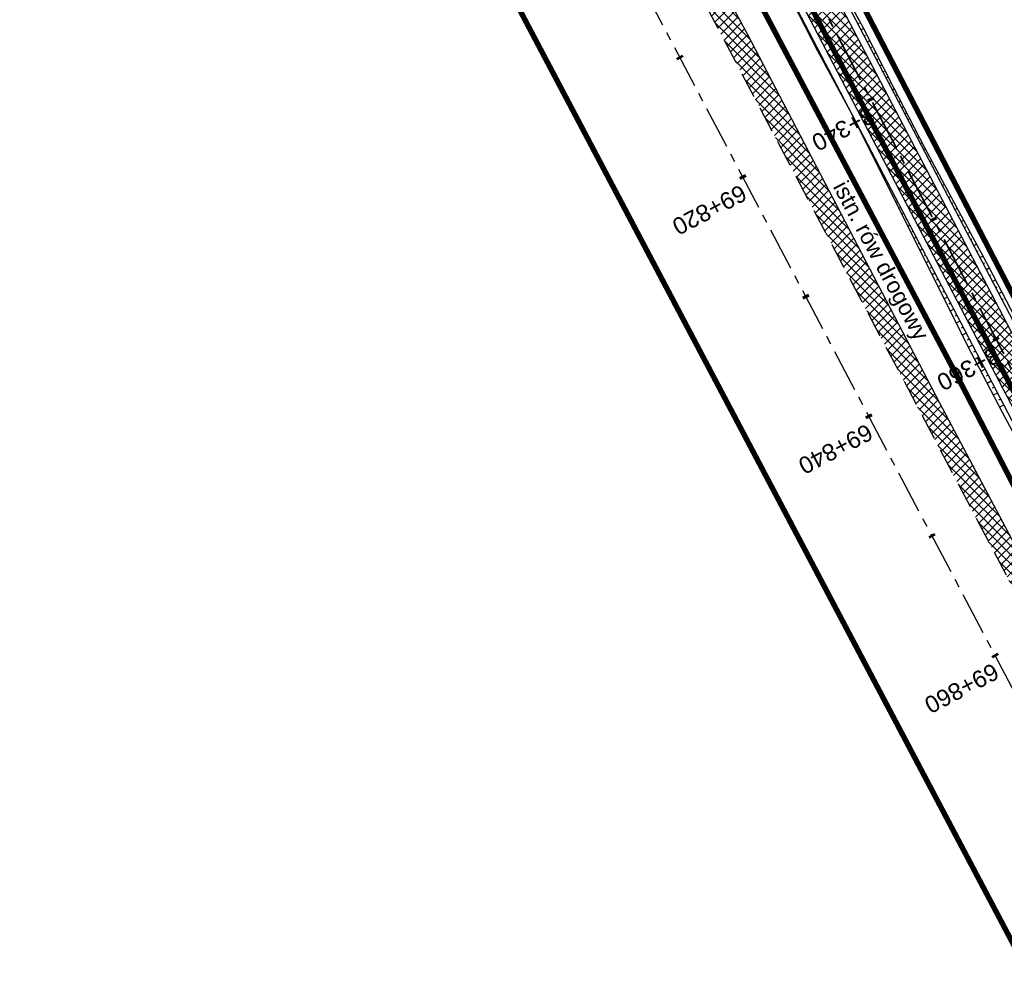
# Model space of a CAD drawing. Header units: metres. Extents: x 7529682 to 7533751, y 5721195 to 5727842.
# Tile 48 of 210: x 7531210 to 7531283, y 5724785 to 5724855. Entities that reach past the tile are written whole.
import ezdxf

# ---------------------------------------------------------------- set-up
doc = ezdxf.new("R2010")
doc.units = ezdxf.units.M
for name, pattern in [('817-dzialki-09-05-04$0$HIDDEN', [0.375, 0.25, -0.125]), ('ACAD_ISO05W100', [33, 24, -3, 0, -3, 0, -3]), ('CENTER', [50.8, 31.75, -6.35, 6.35, -6.35]), ('CENTER2', [28.575, 19.05, -3.175, 3.175, -3.175]), ('HIDDEN', [9.525, 6.35, -3.175])]:
    doc.linetypes.add(name, pattern=pattern)
for name, color, linetype in [('C-DROGI-SYTUACJA', 7, 'Continuous'), ('C-DROGI-SYTUACJA-ETYKIETY', 7, 'Continuous'), ('D-hatch-pobocza', 131, 'Continuous'), ('D-pobocza', 60, 'Continuous'), ('D-rowy', 160, 'Continuous'), ('D-skarpa', 2, 'Continuous'), ('D-skarpa-kreskowanie', 2, 'Continuous')]:
    doc.layers.add(name, color=color, linetype=linetype)
for name, color, linetype, lineweight, true_color in [('D-ewidencja-numery', 7, 'Continuous', 50, 0x40ff00), ('D-hatch-ciag-pieszo-rowerowy', 7, 'Continuous', 13, 0xff9f80), ('D-LR-etap-III', 7, '817-dzialki-09-05-04$0$HIDDEN', 50, 0x00008f)]:
    doc.layers.add(name, color=color, linetype=linetype, lineweight=lineweight, true_color=true_color)
for name, color, linetype, lineweight in [('D-krawędzie', 3, 'Continuous', 30), ('D-obrzeża', 2, 'Continuous', 30), ('D-opisy', 2, 'Continuous', 30), ('D-oś', 10, 'CENTER', 30), ('D-pas-drogowy', 7, 'ACAD_ISO05W100', 50)]:
    doc.layers.add(name, color=color, linetype=linetype, lineweight=lineweight)
doc.layers.add('poprzeczki', color=7, linetype='Continuous', true_color=0x0000c7)
doc.styles.get("Standard").update_dxf_attribs({"font": 'arial.ttf'})

# ---------------------------------------------------------------- blocks, each defined once
blk = doc.blocks.new('AeccTickLine')
at = {"color": 0, "linetype": 'ByBlock', "lineweight": -2}
blk.add_line((0, 1), (0, -1), dxfattribs=at)

msp = doc.modelspace()

# ---------------------------------------------------------------- hatches: boundary and pattern name
at = {"layer": 'D-hatch-ciag-pieszo-rowerowy'}
h = msp.add_hatch(dxfattribs=at)
h.set_pattern_fill('ANSI37', color=256, scale=0.15, style=0)
h.set_pattern_definition([(45, (0.88535, 0.46493), (-0.33675960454, 0.33675960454), []), (135, (0.88535, 0.46493), (-0.33675960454, -0.33675960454), [])])
h.paths.add_polyline_path([(7531176.002, 5725035.633), (7531173.776, 5725034.493), (7531202.515, 5724979.795), (7531233.696, 5724920.95), (7531258.824, 5724873.473), (7531292.225, 5724809.507), (7531303.703, 5724787.477), (7531306.47, 5724787.579), (7531294.441, 5724810.665), (7531261.037, 5724874.637), (7531235.905, 5724922.12), (7531204.726, 5724980.962)])
at = {"layer": 'D-hatch-pobocza'}
h = msp.add_hatch(dxfattribs=at)
h.set_pattern_fill('ANSI37', color=256, scale=0.15, style=0)
h.set_pattern_definition([(45, (0, 0), (-0.33675960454, 0.33675960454), []), (135, (0, 0), (-0.33675960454, -0.33675960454), [])])
h.paths.add_polyline_path([(7531224.12, 5724929.62), (7531213.15, 5724949.98), (7531200.73, 5724973.91), (7531188.83, 5724996.41), (7531176.89, 5725019.33), (7531166.91, 5725038.07), (7531158.98, 5725054.059), (7531158.142, 5725051.386), (7531167.38, 5725033.767), (7531197.165, 5724976.988), (7531228.151, 5724918.034), (7531253.153, 5724870.491), (7531286.796, 5724806.654), (7531296.235, 5724788.675), (7531298.776, 5724787.518), (7531278.14, 5724826.49), (7531263.88, 5724853.83), (7531259.01, 5724862.85), (7531247.51, 5724884.88), (7531235.21, 5724908.21)])

# ---------------------------------------------------------------- linework, layer by layer
at = {"layer": 'C-DROGI-SYTUACJA', "color": 10, "linetype": 'CENTER2', "lineweight": 35, "ltscale": 0.2}
msp.add_lwpolyline([(7531156.869, 5725074.83), (7531166.993, 5725055.55, -0.068732), (7531168.479, 5725051.432), (7531169.1, 5725048.503, 0.068783), (7531171.89, 5725040.776), (7531203.621, 5724980.378), (7531234.8, 5724921.535), (7531259.931, 5724874.055), (7531293.333, 5724810.086), (7531313.16, 5724772.033), (7531341.529, 5724719.923, -0.009023), (7531346.533, 5724710.322), (7531363.735, 5724675.815), (7531380.065, 5724644.823), (7531398.584, 5724609.363), (7531424.897, 5724559.228), (7531446.142, 5724518.961), (7531474.816, 5724464.452), (7531498.201, 5724419.897)], format="xyb", dxfattribs=at)
at = {"layer": 'D-ewidencja-numery', "color": 12, "ltscale": 15, "true_color": 0xc70000}
msp.add_lwpolyline([(7531166.31, 5725074.58), (7531172.29, 5725062.58), (7531170.59, 5725055.606), (7531173.733, 5725044.081), (7531215.342, 5724964.86), (7531238.054, 5724921.685), (7531262.39, 5724875.283), (7531295.587, 5724811.266), (7531348.488, 5724712.363), (7531363.741, 5724682.684), (7531366.987, 5724675.865), (7531382.541, 5724646.111), (7531401.299, 5724610.875), (7531428.965, 5724558.862), (7531449.111, 5724520.398), (7531477.293, 5724465.831), (7531500.996, 5724421.113)], dxfattribs=at)
at = {"layer": 'D-krawędzie', "linetype": 'HIDDEN', "ltscale": 0.3, "flags": 128}
msp.add_lwpolyline([(7530572.01, 5726166.06), (7530620.381, 5726072.761), (7530641.555, 5726032.008), (7530660.961, 5725995.07), (7530689.128, 5725941.54), (7530707.336, 5725907.032), (7530725.256, 5725873.093), (7530743.97, 5725837.654), (7530770.527, 5725787.119), (7530787.864, 5725754.267), (7530809.898, 5725712.542), (7530824.739, 5725684.389), (7530840.856, 5725653.693), (7530860.675, 5725616.154), (7530865.283, 5725607.394), (7530878.05, 5725583.08), (7530918.172, 5725507.178), (7530950.163, 5725446.305), (7530993.419, 5725364.265), (7531022.766, 5725308.719), (7531053.81, 5725249.872), (7531081.166, 5725197.875), (7531103.902, 5725154.541), (7531128.123, 5725108.448), (7531149.3, 5725068.25), (7531167.38, 5725033.767), (7531197.165, 5724976.988), (7531228.151, 5724918.034), (7531253.153, 5724870.491), (7531286.796, 5724806.654), (7531306.74, 5724768.665), (7531335.094, 5724714.652), (7531357.319, 5724672.439), (7531373.645, 5724641.454), (7531392.162, 5724605.999), (7531418.48, 5724555.853), (7531439.727, 5724515.582), (7531468.399, 5724461.077), (7531491.782, 5724416.528), (7531531.99, 5724339.833), (7531557.227, 5724291.659), (7531569.852, 5724267.577), (7531591.376, 5724226.548), (7531610.004, 5724191.103), (7531616.883, 5724177.999), (7531629.985, 5724153.025), (7531641.007, 5724132.022), (7531664.906, 5724087.617), (7531677.644, 5724064.786), (7531683.112, 5724054.988), (7531686.753, 5724048.18), (7531695.448, 5724031.697), (7531703.749, 5724015.917), (7531709.214, 5724005.514), (7531719.389, 5723986.147), (7531726.295, 5723973), (7531732.741, 5723960.736), (7531735.13, 5723956.19)], dxfattribs=at)
at = {"layer": 'D-LR-etap-III', "ltscale": 10, "flags": 128}
msp.add_lwpolyline([(7531750.474, 5723895.103, 0.4, 0.4, 0), (7531750.505, 5723895.13, 0.4, 0.4, 0), (7531682.71, 5724022.92, 0.4, 0.4, 0), (7531619.177, 5724147.204, 0.4, 0.4, 0), (7531592.309, 5724198.489, 0.4, 0.4, 0), (7531553.264, 5724272.919, 0.4, 0.4, 0), (7531504.02, 5724366.79, 0.4, 0.4, 0), (7531482.09, 5724407.62, 0.4, 0.4, 0), (7531412.35, 5724541.183, 0.4, 0.4, 0), (7531388.464, 5724586.93, 0.4, 0.4, 0), (7531345.12, 5724669.94, 0.4, 0.4, 0), (7531127.66, 5725081.67, 0.4, 0.4, 0), (7531059.253, 5725211.041, 0.4, 0.4, 0), (7531008.007, 5725307.954, 0.4, 0.4, 0), (7530964.182, 5725390.836, 0.4, 0.4, 0), (7530914.557, 5725484.684, 0.4, 0.4, 0), (7530865.243, 5725577.494, 0.4, 0.4, 0), (7530840.085, 5725624.059, 0.4, 0.4, 0), (7530802.56, 5725694.925, 0.4, 0.4, 0), (7530755.54, 5725787.51, 0.4, 0.4, 0), (7530708.718, 5725876.303, 0.4, 0.4, 0), (7530695.12, 5725902.09, 0.4, 0.4, 0), (7530642.914, 5726001.078, 0.4, 0.4, 0), (7530634.935, 5726016.147, 0.4, 0.4, 0), (7530610.82, 5726061.93, 0.4, 0.4, 0), (7530610.82, 5726061.93, 0.4, 0.4, 0), (7530607.21, 5726063.51, 0.4, 0.4, 0), (7530597.42, 5726080.68, 0.4, 0.4, 0), (7530591.16, 5726088.44, 0.4, 0.4, 0), (7530581.28, 5726107.21, 0.4, 0.4, 0), (7530571.29, 5726130.56, 0.4, 0.4, 0), (7530549.555, 5726171.527, 0.4, 0.4, 0), (7530531.014, 5726206.474, 0.4, 0.4, 0), (7530516.461, 5726236.017, 0.4, 0.4, 0), (7530500.799, 5726266.141, 0.4, 0.4, 0), (7530491.35, 5726283.94, 0.4, 0.4, 0), (7530482.4, 5726303.41, 0.4, 0.4, 0), (7530482.4, 5726303.41, 0.4, 0.4, 0), (7530450.41, 5726357.28, 0.4, 0.4, 0), (7530397.759, 5726458.5, 0.4, 0.4, 0), (7530334.708, 5726583.665, 0.4, 0.4, 0), (7530303.939, 5726645.168, 0.4, 0.4, 0), (7530300.51, 5726651.778, 0.4, 0.4, 0), (7530289.214, 5726671.967, 0.4, 0.4, 0), (7530281.54, 5726685.57, 0.4, 0.4, 0), (7530261.371, 5726724.163, 0.4, 0.4, 0), (7530254.03, 5726738.21, 0.4, 0.4, 0), (7530197.22, 5726845.06, 0.4, 0.4, 0), (7530194.71, 5726849.15, 0.4, 0.4, 0), (7530195.92, 5726850.75, 0.4, 0.4, 0), (7530170.547, 5726892.961, 0.4, 0.4, 0), (7530143.175, 5726945.066, 0.4, 0.4, 0), (7530105.06, 5727018.32, 0.4, 0.4, 0), (7530100.06, 5727027.16, 0.4, 0.4, 0), (7530062.319, 5727099.625, 0.4, 0.4, 0), (7530015.379, 5727189.42, 0.4, 0.4, 0), (7529983.208, 5727250.207, 0.4, 0.4, 0), (7529953.284, 5727306.747, 0.4, 0.4, 0), (7529900.671, 5727406.159, 0.4, 0.4, 0), (7529890.63, 5727425.131, 0.4, 0.4, 0), (7529875.155, 5727454.426, 0.4, 0.4, 0), (7529857.56, 5727487.787, 0.4, 0.4, 0), (7529835.194, 5727530.193, 0.4, 0.4, 0), (7529811.741, 5727574.662, 0.4, 0.4, 0), (7529792.102, 5727611.923, 0.4, 0.4, 0), (7529768.066, 5727657.47, 0.4, 0.4, 0), (7529755.211, 5727682.131, 0.4, 0.4, 0), (7529753.31, 5727681.13, 0.4, 0.4, 0), (7529739.21, 5727707.77, 0.4, 0.4, 0), (7529735.395, 5727711.252, 0.4, 0.4, 0), (7529725.42, 5727730.2, 0.4, 0.4, 0), (7529723.55, 5727729.88, 0.4, 0.4, 0), (7529695.567, 5727782.932, 0.4, 0.4, 0), (7529717.68, 5727794.024, 0.4, 0.4, 0), (7529736.275, 5727758.647, 0.4, 0.4, 0), (7529736.275, 5727758.647, 0.4, 0.4, 0), (7529744.511, 5727750.406, 0.4, 0.4, 0), (7529744.511, 5727750.406, 0.4, 0.4, 0), (7529750.283, 5727738.55, 0.4, 0.4, 0), (7529777.109, 5727687.569, 0.4, 0.4, 0), (7529796.515, 5727651.33, 0.4, 0.4, 0), (7529814.938, 5727616.793, 0.4, 0.4, 0), (7529839.007, 5727572.304, 0.4, 0.4, 0), (7529860.618, 5727532.509, 0.4, 0.4, 0), (7529882.349, 5727491.504, 0.4, 0.4, 0), (7529904.865, 5727449.096, 0.4, 0.4, 0), (7529920.747, 5727418.885, 0.4, 0.4, 0), (7529946.677, 5727368.547, 0.4, 0.4, 0), (7529972.025, 5727320.573, 0.4, 0.4, 0), (7529987.74, 5727290.153, 0.4, 0.4, 0), (7529996.497, 5727273.662, 0.4, 0.4, 0), (7530017.541, 5727234.203, 0.4, 0.4, 0), (7530033.054, 5727204.864, 0.4, 0.4, 0), (7530051.623, 5727170.223, 0.4, 0.4, 0), (7530069.277, 5727137.016, 0.4, 0.4, 0), (7530089.385, 5727097.534, 0.4, 0.4, 0), (7530109.713, 5727060.747, 0.4, 0.4, 0), (7530136.77, 5727011.64, 0.4, 0.4, 0), (7530162.447, 5726962.744, 0.4, 0.4, 0), (7530187.674, 5726916.992, 0.4, 0.4, 0), (7530207.821, 5726879.335, 0.4, 0.4, 0), (7530230.626, 5726834.519, 0.4, 0.4, 0), (7530262.288, 5726776.618, 0.4, 0.4, 0), (7530277.51, 5726760.213, 0.4, 0.4, 0), (7530286.037, 5726744.107, 0.4, 0.4, 0), (7530288.097, 5726735.884, 0.4, 0.4, 0), (7530290.394, 5726725.047, 0.4, 0.4, 0), (7530296.177, 5726713.583, 0.4, 0.4, 0), (7530302.726, 5726701.182, 0.4, 0.4, 0), (7530325.685, 5726657.466, 0.4, 0.4, 0), (7530343.244, 5726623.649, 0.4, 0.4, 0), (7530360.23, 5726591.747, 0.4, 0.4, 0), (7530383.209, 5726548.059, 0.4, 0.4, 0), (7530406.018, 5726503.606, 0.4, 0.4, 0), (7530427.465, 5726462.62, 0.4, 0.4, 0), (7530447.928, 5726424.388, 0.4, 0.4, 0), (7530471.127, 5726379.921, 0.4, 0.4, 0), (7530490.501, 5726343.033, 0.4, 0.4, 0), (7530509.499, 5726306.733, 0.4, 0.4, 0), (7530529.89, 5726267.244, 0.4, 0.4, 0), (7530543.852, 5726238.99, 0.4, 0.4, 0), (7530554.809, 5726218.944, 0.4, 0.4, 0), (7530559.027, 5726212.223, 0.4, 0.4, 0), (7530563.061, 5726206.41, 0.4, 0.4, 0), (7530566.934, 5726200.464, 0.4, 0.4, 0), (7530569.771, 5726194.902, 0.4, 0.4, 0), (7530571.473, 5726191.282, 0.4, 0.4, 0), (7530572.839, 5726188.025, 0.4, 0.4, 0), (7530575.295, 5726182.035, 0.4, 0.4, 0), (7530579.737, 5726173.306, 0.4, 0.4, 0), (7530583.3, 5726167.41, 0.4, 0.4, 0), (7530593.4, 5726163.33, 0.4, 0.4, 0), (7530598.618, 5726155.264, 0.4, 0.4, 0), (7530608.258, 5726140.497, 0.4, 0.4, 0), (7530603.27, 5726136.83, 0.4, 0.4, 0), (7530606.53, 5726131.84, 0.4, 0.4, 0), (7530604.239, 5726124.217, 0.4, 0.4, 0), (7530605.847, 5726121.63, 0.4, 0.4, 0), (7530608.972, 5726116.164, 0.4, 0.4, 0), (7530618.114, 5726097.791, 0.4, 0.4, 0), (7530651.213, 5726034.96, 0.4, 0.4, 0), (7530670.244, 5725998.611, 0.4, 0.4, 0), (7530698.075, 5725945.953, 0.4, 0.4, 0), (7530716.506, 5725911.305, 0.4, 0.4, 0), (7530735.223, 5725875.667, 0.4, 0.4, 0), (7530752.504, 5725842.155, 0.4, 0.4, 0), (7530778.311, 5725793.501, 0.4, 0.4, 0), (7530797.5, 5725756.382, 0.4, 0.4, 0), (7530812.519, 5725728.289, 0.4, 0.4, 0), (7530820.039, 5725713.16, 0.4, 0.4, 0), (7530822.422, 5725710.194, 0.4, 0.4, 0), (7530833.155, 5725688.801, 0.4, 0.4, 0), (7530849.629, 5725656.159, 0.4, 0.4, 0), (7530867.983, 5725621.964, 0.4, 0.4, 0), (7530872.63, 5725612.888, 0.4, 0.4, 0), (7530880.354, 5725597.595, 0.4, 0.4, 0), (7530883.839, 5725593.389, 0.4, 0.4, 0), (7530891.782, 5725587.763, 0.4, 0.4, 0), (7530895.039, 5725584.281, 0.4, 0.4, 0), (7530897.034, 5725580.941, 0.4, 0.4, 0), (7530900.952, 5725579.946, 0.4, 0.4, 0), (7530904.81, 5725571.977, 0.4, 0.4, 0), (7530903.682, 5725568.566, 0.4, 0.4, 0), (7530908.901, 5725558.845, 0.4, 0.4, 0), (7530910.252, 5725545.672, 0.4, 0.4, 0), (7530912.873, 5725538.646, 0.4, 0.4, 0), (7530945.278, 5725478.464, 0.4, 0.4, 0), (7530959.692, 5725450.246, 0.4, 0.4, 0), (7531002.827, 5725368.192, 0.4, 0.4, 0), (7531044.704, 5725290.314, 0.4, 0.4, 0), (7531064.099, 5725253.213, 0.4, 0.4, 0), (7531083.01, 5725216.678, 0.4, 0.4, 0), (7531113.013, 5725158.466, 0.4, 0.4, 0), (7531137.364, 5725113.071, 0.4, 0.4, 0), (7531150.831, 5725086.712, 0.4, 0.4, 0), (7531159.746, 5725076.641, 0.4, 0.4, 0), (7531166.31, 5725074.58, 0.4, 0.4, 0), (7531172.29, 5725062.58, 0.4, 0.4, 0), (7531170.59, 5725055.606, 0.4, 0.4, 0), (7531173.733, 5725044.081, 0.4, 0.4, 0), (7531215.342, 5724964.86, 0.4, 0.4, 0), (7531238.054, 5724921.685, 0.4, 0.4, 0), (7531262.39, 5724875.283, 0.4, 0.4, 0), (7531295.587, 5724811.266, 0.4, 0.4, 0), (7531348.488, 5724712.363, 0.4, 0.4, 0), (7531363.741, 5724682.684, 0.4, 0.4, 0), (7531366.987, 5724675.865, 0.4, 0.4, 0), (7531382.541, 5724646.111, 0.4, 0.4, 0), (7531401.299, 5724610.875, 0.4, 0.4, 0), (7531428.965, 5724558.862, 0.4, 0.4, 0), (7531449.111, 5724520.398, 0.4, 0.4, 0), (7531477.293, 5724465.831, 0.4, 0.4, 0), (7531500.996, 5724421.113, 0.4, 0.4, 0), (7531512.122, 5724400.549, 0.4, 0.4, 0), (7531513.782, 5724396.757, 0.4, 0.4, 0), (7531526.32, 5724379.39, 0.4, 0.4, 0), (7531566.784, 5724302.736, 0.4, 0.4, 0), (7531612.277, 5724225.61, 0.4, 0.4, 0), (7531620.493, 5724210.548, 0.4, 0.4, 0), (7531631.578, 5724196.258, 0.4, 0.4, 0), (7531653.484, 5724152.434, 0.4, 0.4, 0), (7531661.151, 5724128.494, 0.4, 0.4, 0), (7531673.881, 5724101.186, 0.4, 0.4, 0), (7531684.691, 5724081.184, 0.4, 0.4, 0), (7531699.212, 5724051.17, 0.4, 0.4, 0), (7531704.034, 5724040.584, 0.4, 0.4, 0), (7531704.034, 5724040.584, 0.4, 0.4, 0), (7531703.913, 5724037.17, 0.4, 0.4, 0), (7531736.42, 5723969.232, 0.4, 0.4, 0), (7531738.285, 5723967.699, 0.4, 0.4, 0), (7531742.181, 5723962.346, 0.4, 0.4, 0), (7531744.286, 5723958.616, 0.4, 0.4, 0), (7531755.393, 5723944.193, 0.4, 0.4, 0), (7531758.69, 5723936.76, 0.4, 0.4, 0), (7531780.08, 5723929.25, 0.4, 0.4, 0), (7531792.612, 5723906.338, 0.4, 0.4, 0), (7531792.612, 5723906.338, 0.4, 0.4, 0), (7531756.962, 5723883.055, 0.4, 0.4, 0), (7531750.46, 5723895.13, 0.4, 0.4, 0), (7531750.46, 5723895.13, 0, 0, 0)], format="xyseb", dxfattribs=at)
at = {"layer": 'D-obrzeża'}
for points in [[(7531306.47, 5724787.579), (7531294.441, 5724810.665), (7531261.037, 5724874.637), (7531235.905, 5724922.12), (7531204.726, 5724980.962), (7531173.078, 5725041.197, -0.068789), (7531170.289, 5725048.924), (7531169.644, 5725051.962, 0.068574), (7531168.256, 5725055.815), (7531166.709, 5725058.764, -0.29099), (7531166.888, 5725060.903), (7531168.105, 5725062.505)], [(7531162.547, 5725061.318), (7531165.882, 5725054.959, -0.068574), (7531167.27, 5725051.106), (7531167.915, 5725048.068, 0.068789), (7531170.704, 5725040.34), (7531202.515, 5724979.795), (7531233.696, 5724920.95), (7531258.824, 5724873.473), (7531292.225, 5724809.507), (7531312.052, 5724771.454), (7531340.423, 5724719.339, -0.00902), (7531345.426, 5724709.741), (7531362.629, 5724675.233), (7531378.958, 5724644.242), (7531397.477, 5724608.783), (7531423.79, 5724558.646), (7531445.036, 5724518.378), (7531473.71, 5724463.87), (7531497.095, 5724419.316), (7531505.905, 5724402.511, -0.033171), (7531508.586, 5724396.451), (7531511.248, 5724389.164)]]:
    msp.add_lwpolyline(points, format="xyb", dxfattribs=at)
at = {"layer": 'D-oś', "ltscale": 0.1}
msp.add_lwpolyline([(7531488.683, 5724414.901), (7531465.302, 5724459.448), (7531436.63, 5724513.951), (7531415.383, 5724554.223), (7531389.061, 5724604.375), (7531370.545, 5724639.828), (7531354.222, 5724670.808), (7531331.996, 5724713.024), (7531303.641, 5724767.038), (7531283.699, 5724805.024), (7531250.055, 5724868.862), (7531225.053, 5724916.406), (7531194.065, 5724975.362), (7531164.28, 5725032.142), (7531146.202, 5725066.622)], dxfattribs=at)
at = {"layer": 'D-pas-drogowy', "ltscale": 0.2, "flags": 128}
msp.add_lwpolyline([(7531633.019, 5724182.834, 0.4, 0.4, 0), (7531617.559, 5724211.608, 0.4, 0.4, 0), (7531566.784, 5724302.736, 0.4, 0.4, 0), (7531538.419, 5724356.47, 0.4, 0.4, 0), (7531526.32, 5724379.39, 0.4, 0.4, 0), (7531516.102, 5724393.607, 0.4, 0.4, 0.001485), (7531513.78, 5724396.838, 0.4, 0.4, 0), (7531501.87, 5724413.41, 0.4, 0.4, 0), (7531474.926, 5724464.508, 0.4, 0.4, 0), (7531446.2, 5724518.992, 0.4, 0.4, 0), (7531424.962, 5724559.262, 0.4, 0.4, 0), (7531398.444, 5724609.566, 0.4, 0.4, 0), (7531379.647, 5724645.216, 0.4, 0.4, 0), (7531365.23, 5724672.56, 0.4, 0.4, 0), (7531341.306, 5724717.915, 0.4, 0.4, 0), (7531312.9, 5724771.789, 0.4, 0.4, 0), (7531292.591, 5724810.307, 0.4, 0.4, 0), (7531259.392, 5724873.271, 0.4, 0.4, 0), (7531233.74, 5724921.923, 0.4, 0.4, 0), (7531203.073, 5724980.092, 0.4, 0.4, 0), (7531173.471, 5725036.225, 0.4, 0.4, 0), (7531168.27, 5725046.09, 0.4, 0.4, 0), (7531172.29, 5725062.58, 0.4, 0.4, 0), (7531166.31, 5725074.58, 0.4, 0.4, 0), (7531150.32, 5725079.6, 0.4, 0.4, 0), (7531141.5, 5725096.43, 0.4, 0.4, 0), (7531109.312, 5725157.814, 0.4, 0.4, 0), (7531086.641, 5725201.048, 0.4, 0.4, 0), (7531059.198, 5725253.384, 0.4, 0.4, 0), (7531028.207, 5725312.489, 0.4, 0.4, 0), (7530999.105, 5725367.99, 0.4, 0.4, 0), (7530956.248, 5725449.725, 0.4, 0.4, 0), (7530924.398, 5725510.464, 0.4, 0.4, 0), (7530897.51, 5725561.74, 0.4, 0.4, 0), (7530894.46, 5725566.14, 0.4, 0.4, 0), (7530892.16, 5725570.49, 0.4, 0.4, 0), (7530869.363, 5725613.307, 0.4, 0.4, 0), (7530861.694, 5725627.705, 0.4, 0.4, 0), (7530852.74, 5725644.52, 0.4, 0.4, 0), (7530831.51, 5725684.2, 0.4, 0.4, 0), (7530811.13, 5725722.52, 0.4, 0.4, 0), (7530792.348, 5725757.941, 0.4, 0.4, 0), (7530768.03, 5725803.8, 0.4, 0.4, 0), (7530748.769, 5725840.179, 0.4, 0.4, 0), (7530727.7, 5725879.97, 0.4, 0.4, 0), (7530712.098, 5725909.545, 0.4, 0.4, 0), (7530693.644, 5725944.645, 0.4, 0.4, 0), (7530665.702, 5725997.539, 0.4, 0.4, 0), (7530641.76, 5726042.88, 0.4, 0.4, 0), (7530616.5, 5726091.48, 0.4, 0.4, 0), (7530604.628, 5726114.32, 0.4, 0.4, -0.007763), (7530602.5, 5726118.43, 0.4, 0.4, 0), (7530603.992, 5726123.395, 0.4, 0.4, 0), (7530606.53, 5726131.84, 0.4, 0.4, 0), (7530603.27, 5726136.83, 0.4, 0.4, 0), (7530593.776, 5726151.369, 0.4, 0.4, 0), (7530590.203, 5726156.84, 0.4, 0.4, 0), (7530583.3, 5726167.41, 0.4, 0.4, 0), (7530580.578, 5726170.428, 0.4, 0.4, 0), (7530575.85, 5726175.67, 0.4, 0.4, 0), (7530569.01, 5726186.66, 0.4, 0.4, 0), (7530562.555, 5726199.189, 0.4, 0.4, 0), (7530555.67, 5726211.39, 0.4, 0.4, 0), (7530548.29, 5726224.23, 0.4, 0.4, 0), (7530540.58, 5726237.71, 0.4, 0.4, 0), (7530532.68, 5726252.65, 0.4, 0.4, 0), (7530524.06, 5726269.35, 0.4, 0.4, 0), (7530502.82, 5726309.91, 0.4, 0.4, 0), (7530488.83, 5726336.63, 0.4, 0.4, 0), (7530466.03, 5726380.16, 0.4, 0.4, 0), (7530438.47, 5726432.77, 0.4, 0.4, 0), (7530424.53, 5726459.09, 0.4, 0.4, 0), (7530401.63, 5726502.97, 0.4, 0.4, 0), (7530383.38, 5726538.06, 0.4, 0.4, 0), (7530353.97, 5726593.52, 0.4, 0.4, 0), (7530338.47, 5726622.74, 0.4, 0.4, 0), (7530322.01, 5726653.88, 0.4, 0.4, 0), (7530297.54, 5726700.33, 0.4, 0.4, 0), (7530287.38, 5726719.6, 0.4, 0.4, 0), (7530285.95, 5726722.316, 0.4, 0.4, 0), (7530280.26, 5726733.12, 0.4, 0.4, 0), (7530266.73, 5726758.74, 0.4, 0.4, 0), (7530260.42, 5726770.47, 0.4, 0.4, 0), (7530253.25, 5726783.82, 0.4, 0.4, 0), (7530244.95, 5726799.33, 0.4, 0.4, 0), (7530239.39, 5726808.49, 0.4, 0.4, 0), (7530238.29, 5726807.9, 0.4, 0.4, 0), (7530218.11, 5726850.67, 0.4, 0.4, 0), (7530175.907, 5726928.168, 0.4, 0.4, 0), (7530096.68, 5727076.15, 0.4, 0.4, 0), (7530094.68, 5727079.89, 0.4, 0.4, 0), (7530064.597, 5727135.523, 0.4, 0.4, 0), (7530046.731, 5727168.892, 0.4, 0.4, 0), (7530025.803, 5727208.461, 0.4, 0.4, 0), (7530012.847, 5727232.979, 0.4, 0.4, 0), (7529994.15, 5727268.45, 0.4, 0.4, 0), (7529981.671, 5727291.93, 0.4, 0.4, 0), (7529949.89, 5727351.73, 0.4, 0.4, 0), (7529924.75, 5727399.03, 0.4, 0.4, 0), (7529915.516, 5727417.1, 0.4, 0.4, 0), (7529885.83, 5727475.19, 0.4, 0.4, 0), (7529862.56, 5727519.97, 0.4, 0.4, 0), (7529852.985, 5727538.191, 0.4, 0.4, 0), (7529836.513, 5727569.511, 0.4, 0.4, 0), (7529815.369, 5727609.141, 0.4, 0.4, 0), (7529792.795, 5727651.247, 0.4, 0.4, 0), (7529774.199, 5727685.858, 0.4, 0.4, 0), (7529746.966, 5727736.059, 0.4, 0.4, 0), (7529733.92, 5727757.62, 0.4, 0.4, 0), (7529708.607, 5727806.389, 0.4, 0.4, 0), (7529688.492, 5727796.345, 0.4, 0.4, 0), (7529723.55, 5727729.88, 0.4, 0.4, 0), (7529725.42, 5727730.2, 0.4, 0.4, 0), (7529735.38, 5727711.28, 0.4, 0.4, 0), (7529739.21, 5727707.77, 0.4, 0.4, 0), (7529753.31, 5727681.13, 0.4, 0.4, 0), (7529755.178, 5727682.114, 0.4, 0.4, 0), (7529792.102, 5727611.923, 0.4, 0.4, 0), (7529811.741, 5727574.662, 0.4, 0.4, 0), (7529835.194, 5727530.193, 0.4, 0.4, 0), (7529857.56, 5727487.787, 0.4, 0.4, 0), (7529875.155, 5727454.426, 0.4, 0.4, 0), (7529890.63, 5727425.131, 0.4, 0.4, 0), (7529900.671, 5727406.159, 0.4, 0.4, 0), (7529953.284, 5727306.747, 0.4, 0.4, 0), (7529983.208, 5727250.207, 0.4, 0.4, 0), (7530015.379, 5727189.42, 0.4, 0.4, 0), (7530062.319, 5727099.625, 0.4, 0.4, 0), (7530100.06, 5727027.16, 0.4, 0.4, 0), (7530105.06, 5727018.32, 0.4, 0.4, 0), (7530143.175, 5726945.066, 0.4, 0.4, 0), (7530170.547, 5726892.961, 0.4, 0.4, 0), (7530195.92, 5726850.75, 0.4, 0.4, 0), (7530194.71, 5726849.15, 0.4, 0.4, 0), (7530197.22, 5726845.06, 0.4, 0.4, 0), (7530254.03, 5726738.21, 0.4, 0.4, 0), (7530261.371, 5726724.163, 0.4, 0.4, 0), (7530281.54, 5726685.57, 0.4, 0.4, 0), (7530289.214, 5726671.967, 0.4, 0.4, 0), (7530300.51, 5726651.778, 0.4, 0.4, 0), (7530303.939, 5726645.168, 0.4, 0.4, 0), (7530334.708, 5726583.665, 0.4, 0.4, 0), (7530397.759, 5726458.5, 0.4, 0.4, 0), (7530450.41, 5726357.28, 0.4, 0.4, 0), (7530482.4, 5726303.41, 0.4, 0.4, 0), (7530483.688, 5726301.003, 0.4, 0.4, 0), (7530491.35, 5726283.94, 0.4, 0.4, 0), (7530512.67, 5726243.78, 0.4, 0.4, 0), (7530529.43, 5726209.46, 0.4, 0.4, 0), (7530571.29, 5726130.56, 0.4, 0.4, 0), (7530581.28, 5726107.21, 0.4, 0.4, 0), (7530591.16, 5726088.44, 0.4, 0.4, 0), (7530597.42, 5726080.68, 0.4, 0.4, 0), (7530607.21, 5726063.51, 0.4, 0.4, 0), (7530610.82, 5726061.93, 0.4, 0.4, 0), (7530634.935, 5726016.147, 0.4, 0.4, 0), (7530642.914, 5726001.078, 0.4, 0.4, 0), (7530695.12, 5725902.09, 0.4, 0.4, 0), (7530708.718, 5725876.303, 0.4, 0.4, 0), (7530755.54, 5725787.51, 0.4, 0.4, 0), (7530802.56, 5725694.925, 0.4, 0.4, 0), (7530840.085, 5725624.059, 0.4, 0.4, 0), (7530865.243, 5725577.494, 0.4, 0.4, 0), (7530914.557, 5725484.684, 0.4, 0.4, 0), (7530964.182, 5725390.836, 0.4, 0.4, 0), (7531008.007, 5725307.954, 0.4, 0.4, 0), (7531059.253, 5725211.041, 0.4, 0.4, 0), (7531127.66, 5725081.67, 0.4, 0.4, 0), (7531345.12, 5724669.94, 0.4, 0.4, 0), (7531388.464, 5724586.93, 0.4, 0.4, 0), (7531412.35, 5724541.183, 0.4, 0.4, 0), (7531482.09, 5724407.62, 0.4, 0.4, 0), (7531504.02, 5724366.79, 0.4, 0.4, 0), (7531519.374, 5724337.52, 0.4, 0.4, 0), (7531563.749, 5724252.932, 0.4, 0.4, 0), (7531602.175, 5724179.681, 0.4, 0.4, 0), (7531619.177, 5724147.204, 0.4, 0.4, 0), (7531625.038, 5724135.635, 0.4, 0.4, 0), (7531656.796, 5724073.316, 0.4, 0.4, 0), (7531675.12, 5724037.36, 0.4, 0.4, 0), (7531682.71, 5724022.92, 0.4, 0.4, 0), (7531705.565, 5723979.811, 0.4, 0.4, 0), (7531736.606, 5723921.262, 0.4, 0.4, 0), (7531750.46, 5723895.13, 0.4, 0.4, 0), (7531740.77, 5723886.56, 0.4, 0.4, 0), (7531732.86, 5723885, 0.4, 0.4, 0), (7531722.18, 5723887.77, 0.4, 0.4, 0), (7531729.87, 5723862.17, 0.4, 0.4, 0), (7531742.92, 5723861.93, 0.4, 0.4, 0), (7531763.71, 5723859.52, 0.4, 0.4, 0), (7531768.42, 5723854.12, 0.4, 0.4, 0), (7531787.42, 5723817.97, 0.4, 0.4, 0), (7531795.57, 5723809.82, 0.4, 0.4, 0), (7531816.347, 5723819.85, 0.4, 0.4, 0), (7531816.347, 5723819.85, 0.4, 0.4, 0), (7531805.06, 5723843.23, 0.4, 0.4, 0), (7531803.61, 5723886.23, 0.4, 0.4, 0), (7531803.61, 5723886.23, 0.4, 0.4, 0), (7531780.08, 5723929.25, 0.4, 0.4, 0), (7531758.69, 5723936.76, 0.4, 0.4, 0), (7531749.359, 5723946.412, 0.4, 0.4, 0), (7531742.71, 5723953.29, 0.4, 0.4, 0), (7531735.177, 5723967.878, 0.4, 0.4, 0), (7531722.37, 5723992.68, 0.4, 0.4, 0), (7531705.042, 5724030.886, 0.4, 0.4, 0), (7531699.47, 5724043.17, 0.4, 0.4, 0), (7531692.69, 5724058.11, 0.4, 0.4, 0), (7531679.672, 5724084.017, 0.4, 0.4, 0), (7531674.55, 5724094.21, 0.4, 0.4, 0), (7531666.633, 5724114.003, 0.4, 0.4, 0), (7531649, 5724153.82, 0.4, 0.4, 0), (7531641.49, 5724149.34, 0.4, 0.4, 0), (7531626.04, 5724179.34, 0.4, 0.4, 0), (7531633.03, 5724182.84, 0, 0, 0)], format="xyseb", dxfattribs=at)
at = {"layer": 'D-pobocza'}
for points in [[(7531307.023, 5724787.599), (7531294.884, 5724810.896), (7531261.48, 5724874.869), (7531236.347, 5724922.354), (7531205.169, 5724981.195), (7531173.553, 5725041.368, -0.068789), (7531170.764, 5725049.096), (7531170.119, 5725052.133, 0.068574), (7531168.73, 5725055.986), (7531167.152, 5725058.996, -0.29099), (7531167.286, 5725060.6), (7531168.707, 5725062.47)], [(7531162.212, 5725060.882), (7531165.407, 5725054.788, -0.068574), (7531166.795, 5725050.935), (7531167.44, 5725047.896, 0.068789), (7531170.23, 5725040.168), (7531202.073, 5724979.562), (7531233.254, 5724920.716), (7531258.382, 5724873.241), (7531291.782, 5724809.276), (7531303.156, 5724787.446)]]:
    msp.add_lwpolyline(points, format="xyb", dxfattribs=at)
msp.add_lwpolyline([(7531298.776, 5724787.518), (7531278.14, 5724826.49), (7531263.88, 5724853.83), (7531259.01, 5724862.85), (7531247.51, 5724884.88), (7531235.21, 5724908.21), (7531224.12, 5724929.62), (7531213.15, 5724949.98), (7531200.73, 5724973.91), (7531188.83, 5724996.41), (7531176.89, 5725019.33), (7531166.91, 5725038.07), (7531158.98, 5725054.059), (7531158.142, 5725051.386)], dxfattribs=at)
at = {"layer": 'D-rowy', "linetype": 'HIDDEN', "ltscale": 0.1, "const_width": 0.4, "flags": 128}
msp.add_lwpolyline([(7531506.121, 5724397.133), (7531489.191, 5724429.341), (7531483.4, 5724440.512), (7531478.412, 5724450.147), (7531462.901, 5724479.304), (7531434.633, 5724532.162), (7531396.749, 5724604.645), (7531378.596, 5724640.173), (7531368.21, 5724659.05), (7531363.9, 5724666.92), (7531355.877, 5724682.662), (7531338.033, 5724716.835), (7531309.902, 5724770.333), (7531304.158, 5724781.147), (7531299.737, 5724789.052), (7531294.93, 5724798.468), (7531279.862, 5724827.641), (7531247.715, 5724888.417), (7531220.373, 5724940.873), (7531195.514, 5724987.527), (7531168.706, 5725038.836), (7531161.296, 5725053.455), (7531161.296, 5725053.455)], dxfattribs=at)
at = {"layer": 'D-skarpa', "linetype": 'Continuous'}
for points in [[(7531230.708, 5724934.053, -0.000223), (7531256.277, 5724885.356), (7531258.574, 5724880.914), (7531261.648, 5724874.964), (7531263.151, 5724872.011), (7531267.688, 5724863.099), (7531270.049, 5724858.691), (7531272.444, 5724854.301), (7531274.719, 5724849.848), (7531276.999, 5724845.398), (7531279.375, 5724840.998), (7531281.743, 5724836.594), (7531286.35, 5724827.719), (7531288.531, 5724823.211), (7531290.815, 5724818.767), (7531293.119, 5724814.331), (7531294.924, 5724810.915), (7531295.463, 5724809.898), (7531297.815, 5724805.5), (7531302.62, 5724796.728), (7531305.022, 5724792.341), (7531307.283, 5724787.881), (7531307.417, 5724787.613)], [(7531228.71, 5724927.335, -0.000386), (7531236.047, 5724914.248), (7531238.562, 5724909.923), (7531240.908, 5724905.507), (7531247.955, 5724892.266), (7531250.347, 5724887.875), (7531252.783, 5724883.507), (7531255.08, 5724879.065), (7531257.339, 5724874.604), (7531258.085, 5724873.078), (7531259.493, 5724870.101), (7531261.633, 5724865.577), (7531264.108, 5724861.229), (7531266.812, 5724857.001), (7531269.084, 5724852.546), (7531271.476, 5724848.155), (7531280.42, 5724830.262), (7531282.741, 5724825.834), (7531291.634, 5724809.199), (7531292.169, 5724808.196), (7531299.223, 5724794.958), (7531301.525, 5724790.519), (7531303.079, 5724787.454)]]:
    msp.add_lwpolyline(points, format="xyb", dxfattribs=at)
at = {"layer": 'D-skarpa-kreskowanie', "linetype": 'Continuous'}
for p, q in [((7531267.991, 5724854.688, 108.562), (7531268.052, 5724854.72, 108.517)), ((7531272.086, 5724854.558, 108.65), (7531272.171, 5724854.602, 108.586)), ((7531268.218, 5724854.243, 108.567), (7531268.251, 5724854.26, 108.542)), ((7531268.446, 5724853.798, 108.571), (7531268.515, 5724853.834, 108.518)), ((7531272.317, 5724854.114, 108.651), (7531272.493, 5724854.206, 108.519)), ((7531272.548, 5724853.671, 108.652), (7531272.634, 5724853.716, 108.588)), ((7531268.673, 5724853.352, 108.575), (7531268.71, 5724853.371, 108.547)), ((7531268.9, 5724852.907, 108.579), (7531268.978, 5724852.947, 108.52)), ((7531272.78, 5724853.228, 108.653), (7531272.948, 5724853.316, 108.527)), ((7531269.129, 5724852.462, 108.581), (7531269.169, 5724852.483, 108.551)), ((7531273.011, 5724852.785, 108.654), (7531273.093, 5724852.828, 108.593)), ((7531273.243, 5724852.342, 108.655), (7531273.403, 5724852.425, 108.535)), ((7531269.369, 5724852.023, 108.576), (7531269.441, 5724852.061, 108.522)), ((7531269.608, 5724851.584, 108.57), (7531269.64, 5724851.601, 108.547)), ((7531273.474, 5724851.898, 108.656), (7531273.552, 5724851.939, 108.597)), ((7531273.706, 5724851.455, 108.657), (7531273.857, 5724851.534, 108.543)), ((7531269.847, 5724851.145, 108.565), (7531269.904, 5724851.175, 108.524)), ((7531270.086, 5724850.706, 108.56), (7531270.111, 5724850.719, 108.542)), ((7531273.937, 5724851.012, 108.658), (7531274.011, 5724851.051, 108.602)), ((7531270.325, 5724850.267, 108.554), (7531270.367, 5724850.288, 108.526)), ((7531274.169, 5724850.569, 108.659), (7531274.312, 5724850.644, 108.551)), ((7531274.4, 5724850.126, 108.66), (7531274.47, 5724850.162, 108.607)), ((7531270.565, 5724849.828, 108.549), (7531270.581, 5724849.836, 108.538)), ((7531270.804, 5724849.388, 108.543), (7531270.829, 5724849.402, 108.528)), ((7531274.631, 5724849.682, 108.661), (7531274.767, 5724849.753, 108.558)), ((7531274.863, 5724849.239, 108.662), (7531274.929, 5724849.274, 108.612)), ((7531271.043, 5724848.949, 108.538), (7531271.052, 5724848.954, 108.533)), ((7531275.094, 5724848.796, 108.663), (7531275.223, 5724848.863, 108.566)), ((7531271.282, 5724848.51, 108.532), (7531271.292, 5724848.515, 108.53)), ((7531271.524, 5724848.072, 108.531), (7531271.521, 5724848.071, 108.529)), ((7531275.326, 5724848.353, 108.664), (7531275.388, 5724848.385, 108.616)), ((7531275.557, 5724847.909, 108.665), (7531275.679, 5724847.973, 108.573)), ((7531271.755, 5724847.629, 108.532), (7531271.742, 5724847.622, 108.522)), ((7531271.987, 5724847.186, 108.533), (7531271.976, 5724847.18, 108.525)), ((7531275.789, 5724847.466, 108.665), (7531275.848, 5724847.497, 108.621)), ((7531276.02, 5724847.023, 108.666), (7531276.135, 5724847.083, 108.58)), ((7531272.218, 5724846.742, 108.534), (7531272.189, 5724846.727, 108.512)), ((7531276.251, 5724846.58, 108.667), (7531276.307, 5724846.609, 108.625)), ((7531272.449, 5724846.299, 108.534), (7531272.431, 5724846.29, 108.521)), ((7531272.681, 5724845.856, 108.535), (7531272.636, 5724845.833, 108.502)), ((7531276.483, 5724846.137, 108.668), (7531276.591, 5724846.193, 108.587)), ((7531276.714, 5724845.693, 108.669), (7531276.767, 5724845.721, 108.63)), ((7531272.912, 5724845.413, 108.536), (7531272.886, 5724845.399, 108.517)), ((7531273.144, 5724844.97, 108.537), (7531273.084, 5724844.938, 108.492)), ((7531276.946, 5724845.25, 108.67), (7531277.049, 5724845.304, 108.592)), ((7531273.375, 5724844.526, 108.538), (7531273.341, 5724844.509, 108.513)), ((7531277.177, 5724844.807, 108.671), (7531277.232, 5724844.836, 108.63)), ((7531277.409, 5724844.364, 108.672), (7531277.525, 5724844.424, 108.585)), ((7531273.607, 5724844.083, 108.539), (7531273.531, 5724844.044, 108.482)), ((7531273.838, 5724843.64, 108.54), (7531273.796, 5724843.618, 108.509)), ((7531277.64, 5724843.921, 108.673), (7531277.701, 5724843.952, 108.627)), ((7531277.871, 5724843.477, 108.674), (7531278, 5724843.544, 108.577)), ((7531274.069, 5724843.197, 108.541), (7531273.978, 5724843.149, 108.472)), ((7531274.301, 5724842.754, 108.542), (7531274.251, 5724842.728, 108.505)), ((7531278.103, 5724843.034, 108.675), (7531278.17, 5724843.069, 108.624)), ((7531274.532, 5724842.31, 108.543), (7531274.425, 5724842.254, 108.462)), ((7531278.334, 5724842.591, 108.676), (7531278.475, 5724842.664, 108.57)), ((7531278.566, 5724842.148, 108.677), (7531278.639, 5724842.186, 108.621)), ((7531274.764, 5724841.867, 108.544), (7531274.706, 5724841.837, 108.501)), ((7531274.995, 5724841.424, 108.545), (7531274.872, 5724841.36, 108.453)), ((7531278.797, 5724841.704, 108.678), (7531278.951, 5724841.785, 108.562)), ((7531279.029, 5724841.261, 108.679), (7531279.108, 5724841.303, 108.619)), ((7531275.227, 5724840.981, 108.546), (7531275.161, 5724840.947, 108.497)), ((7531275.458, 5724840.537, 108.547), (7531275.32, 5724840.465, 108.443)), ((7531279.26, 5724840.818, 108.68), (7531279.426, 5724840.905, 108.555)), ((7531275.69, 5724840.094, 108.548), (7531275.616, 5724840.056, 108.493)), ((7531279.491, 5724840.375, 108.68), (7531279.577, 5724840.419, 108.616)), ((7531279.723, 5724839.932, 108.681), (7531279.899, 5724840.024, 108.549)), ((7531275.921, 5724839.651, 108.549), (7531275.767, 5724839.571, 108.433)), ((7531276.152, 5724839.208, 108.55), (7531276.071, 5724839.166, 108.489)), ((7531279.954, 5724839.488, 108.682), (7531280.045, 5724839.536, 108.614)), ((7531280.186, 5724839.045, 108.683), (7531280.373, 5724839.143, 108.543)), ((7531276.384, 5724838.765, 108.55), (7531276.214, 5724838.676, 108.423)), ((7531280.417, 5724838.602, 108.684), (7531280.513, 5724838.652, 108.612)), ((7531276.615, 5724838.321, 108.551), (7531276.526, 5724838.275, 108.485)), ((7531276.847, 5724837.878, 108.552), (7531276.661, 5724837.781, 108.413)), ((7531280.649, 5724838.159, 108.685), (7531280.846, 5724838.262, 108.537)), ((7531280.88, 5724837.716, 108.686), (7531280.981, 5724837.768, 108.61)), ((7531277.078, 5724837.435, 108.553), (7531276.982, 5724837.385, 108.481)), ((7531277.31, 5724836.992, 108.554), (7531277.109, 5724836.887, 108.403)), ((7531281.111, 5724837.272, 108.687), (7531281.319, 5724837.381, 108.531)), ((7531281.343, 5724836.829, 108.688), (7531281.45, 5724836.885, 108.608)), ((7531277.541, 5724836.549, 108.555), (7531277.437, 5724836.494, 108.477)), ((7531281.574, 5724836.386, 108.689), (7531281.792, 5724836.499, 108.526)), ((7531277.772, 5724836.105, 108.556), (7531277.556, 5724835.992, 108.393)), ((7531278.004, 5724835.662, 108.557), (7531277.892, 5724835.603, 108.473)), ((7531281.806, 5724835.943, 108.69), (7531281.914, 5724835.999, 108.609)), ((7531282.037, 5724835.499, 108.691), (7531282.252, 5724835.612, 108.529)), ((7531278.235, 5724835.219, 108.558), (7531278.003, 5724835.098, 108.383)), ((7531278.467, 5724834.776, 108.559), (7531278.347, 5724834.713, 108.469)), ((7531282.269, 5724835.056, 108.692), (7531282.376, 5724835.112, 108.611)), ((7531282.5, 5724834.613, 108.693), (7531282.713, 5724834.724, 108.532)), ((7531278.698, 5724834.332, 108.56), (7531278.45, 5724834.203, 108.373)), ((7531282.731, 5724834.17, 108.694), (7531282.838, 5724834.225, 108.614)), ((7531278.93, 5724833.889, 108.561), (7531278.802, 5724833.822, 108.465)), ((7531279.161, 5724833.446, 108.562), (7531278.897, 5724833.308, 108.364)), ((7531279.392, 5724833.003, 108.563), (7531279.257, 5724832.932, 108.461)), ((7531279.624, 5724832.56, 108.564), (7531279.345, 5724832.414, 108.354)), ((7531279.855, 5724832.116, 108.565), (7531279.712, 5724832.041, 108.457)), ((7531280.087, 5724831.673, 108.566), (7531279.792, 5724831.519, 108.344)), ((7531280.318, 5724831.23, 108.566), (7531280.167, 5724831.151, 108.453)), ((7531280.55, 5724830.787, 108.567), (7531280.239, 5724830.625, 108.334)), ((7531280.781, 5724830.344, 108.568), (7531280.623, 5724830.261, 108.449)), ((7531281.012, 5724829.9, 108.569), (7531280.696, 5724829.735, 108.332)), ((7531281.244, 5724829.457, 108.57), (7531281.086, 5724829.375, 108.452)), ((7531281.475, 5724829.014, 108.571), (7531281.16, 5724828.849, 108.334)), ((7531281.707, 5724828.571, 108.572), (7531281.55, 5724828.489, 108.454)), ((7531281.938, 5724828.127, 108.573), (7531281.625, 5724827.964, 108.337)), ((7531282.17, 5724827.684, 108.574), (7531282.013, 5724827.603, 108.456)), ((7531282.401, 5724827.241, 108.575), (7531282.089, 5724827.078, 108.34)), ((7531282.632, 5724826.798, 108.576), (7531282.477, 5724826.716, 108.459)), ((7531282.864, 5724826.355, 108.577), (7531282.553, 5724826.192, 108.343))]:
    msp.add_line(p, q, dxfattribs=at)

# ---------------------------------------------------------------- block references
at = {"layer": 'C-DROGI-SYTUACJA-ETYKIETY', "color": 2, "linetype": 'Continuous', "lineweight": 60, "xscale": 0.25, "yscale": 0.25, "zscale": 0.25, "rotation": 297.7898897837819}
for p in [(7531258.906, 5724852.068), (7531263.568, 5724843.222), (7531268.23, 5724834.375), (7531272.893, 5724825.528), (7531277.555, 5724816.682), (7531282.217, 5724807.835)]:
    msp.add_blockref('AeccTickLine', p, dxfattribs=at)
at = {"layer": 'poprzeczki', "color": 2, "linetype": 'Continuous', "lineweight": 60, "xscale": 0.25, "yscale": 0.25, "zscale": 0.25, "rotation": 297.572054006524}
for p in [(7531273.031, 5724848.967), (7531277.66, 5724840.102), (7531282.288, 5724831.238)]:
    msp.add_blockref('AeccTickLine', p, dxfattribs=at)

# ---------------------------------------------------------------- texts
at = {"layer": 'C-DROGI-SYTUACJA-ETYKIETY', "color": 2}
for s, rotation, p in [('3+340', 207.57205, (7531272.872, 5724848.461)), ('69+820', 207.78989, (7531263.411, 5724842.715)), ('3+360', 207.57205, (7531282.129, 5724830.732)), ('69+840', 207.78989, (7531272.736, 5724825.022)), ('69+860', 207.78989, (7531282.06, 5724807.328))]:
    msp.add_text(s, height=1.25, rotation=rotation, dxfattribs=at).set_placement(p)
at = {"layer": 'D-opisy'}
msp.add_text('istn. rów drogowy', height=1.2, rotation=298.10365, dxfattribs=at).set_placement((7531270.204, 5724842.517))

doc.saveas('drawing.dxf')
